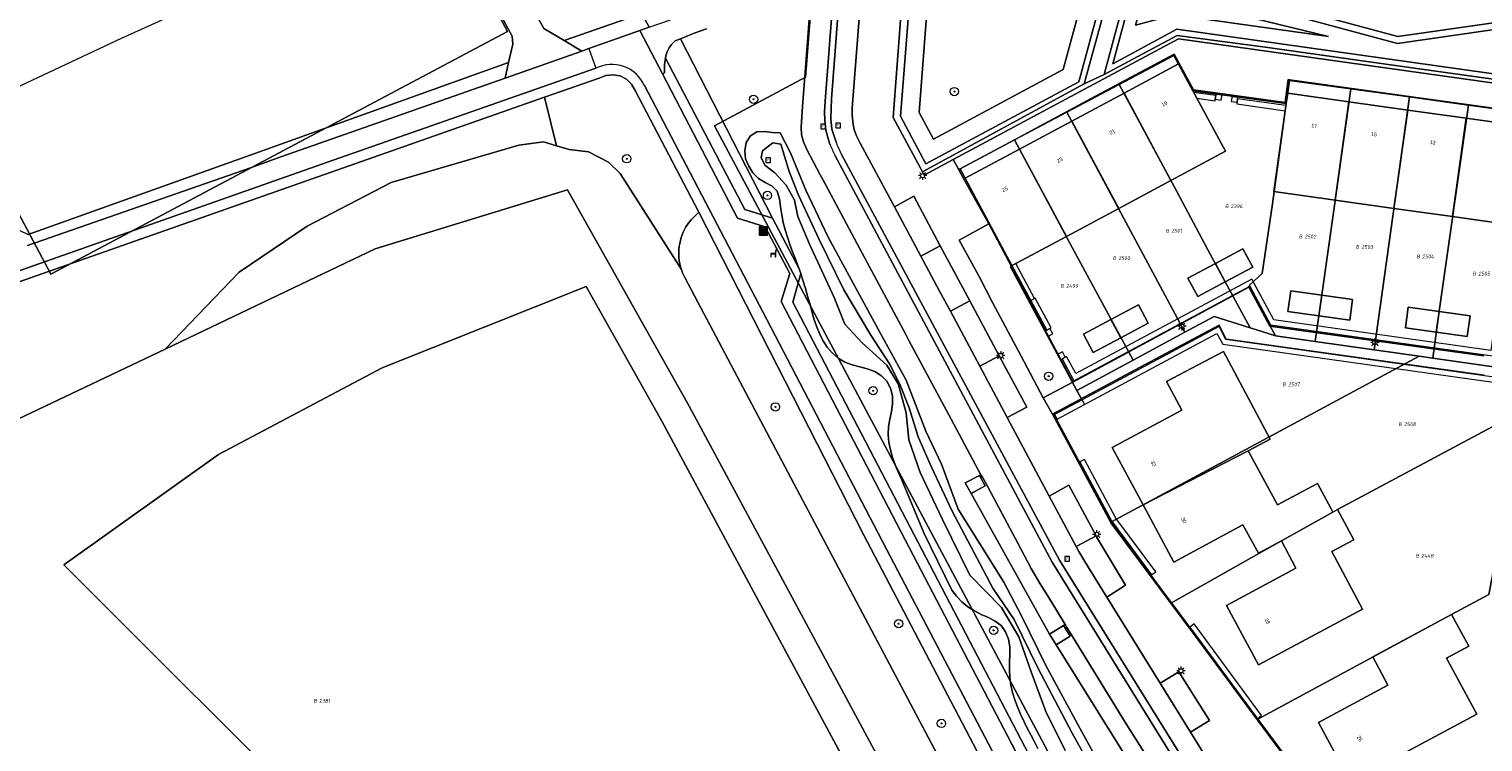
# Model space of a CAD drawing. Header units: metres. Extents: x 207466 to 209466, y 475780 to 477780.
# Tile 89 of 189: x 208132 to 208272, y 476732 to 476801. Entities that reach past the tile are written whole.
import ezdxf
from ezdxf.enums import TextEntityAlignment as Align

# ---------------------------------------------------------------- set-up
doc = ezdxf.new("R2010")
doc.units = ezdxf.units.M
doc.layers.get('0').update_dxf_attribs({"color": 253, "linetype": 'CONTINUOUS'})
for name, color, linetype, lineweight in [('B-RO-FV-GELEIDING_WILDRASTER-G', 253, 'CONTINUOUS', 0), ('B-RO-IE-MEUBILAIR_WEGMEUBILAIR-S', 253, 'CONTINUOUS', 0), ('B-RO-KL-ET_LS_OV_LICHTMAST-S', 253, 'CONTINUOUS', 0), ('B-RO-OG-BEBOUWING-T18', 7, 'CONTINUOUS', 0), ('B-RO-OG-TERREIN_CULTUURSCHEIDING-GV', 253, 'CONTINUOUS', 0), ('B-RO-OG-TERREIN_ERF-GV', 253, 'CONTINUOUS', 0), ('B-RO-RI-GWA_RIOOLPUT-S', 253, 'CONTINUOUS', 0), ('B-RO-VH-VERHARDING_BEDRIJFSVLOERPLAAT-GV', 253, 'CONTINUOUS', 0), ('B-RO-VH-VERHARDING_BETON-GV', 253, 'CONTINUOUS', 0), ('B-RO-VH-VERHARDING_HALFVERHARDING-GV', 253, 'CONTINUOUS', 0), ('B-RO-VH-VERHARDING_STRAATBAKSTEEN-GV', 253, 'CONTINUOUS', 0), ('B-WE-KG-GRENS_PERCEEL-GV', 150, 'CONTINUOUS', 18), ('B-WE-KG-GRENS_PERCEEL-S', 150, 'CONTINUOUS', 25), ('N-RO-IE-TERREINAFSCHEIDING_KUNSTMATIG_MUUR-GV', 253, 'CONTINUOUS', 0), ('N-RO-KL-ET_LS_OV_LICHTMAST-S', 253, 'CONTINUOUS', 0), ('N-RO-OG-TERREIN_CULTUURSCHEIDING-GV', 253, 'CONTINUOUS', 0), ('N-RO-VH-VERHARDING_BETON-GV', 253, 'CONTINUOUS', 0)]:
    doc.layers.add(name, color=color, linetype=linetype, lineweight=lineweight)
for name, color, linetype, lineweight, true_color in [('B-RO-GR-BEPLANTING_CULTUUR_VASTE PLANTENVAK-GV', 7, 'CONTINUOUS', 0, 0x6d8a47), ('B-RO-GR-BOOM-S', 7, 'CONTINUOUS', 0, 0x6d8a47), ('B-RO-GR-GRAS-GV', 7, 'CONTINUOUS', 0, 0x6d8a47), ('B-RO-OG-BEBOUWING-GV', 7, 'CONTINUOUS', 0, 0xa50000), ('B-RO-OG-WATER_GREPPEL-GV', 7, 'CONTINUOUS', 0, 0x478c9a), ('B-RO-OG-WATER_SLOOT-GV', 7, 'CONTINUOUS', 0, 0x478c9a), ('N-RO-GR-BOOM-S', 7, 'CONTINUOUS', 0, 0x6d8a47), ('N-RO-GR-GRAS-GV', 7, 'CONTINUOUS', 0, 0x6d8a47), ('N-RO-GR-GROENVOORZIENING-GV', 7, 'CONTINUOUS', 0, 0x6d8a47)]:
    doc.layers.add(name, color=color, linetype=linetype, lineweight=lineweight, true_color=true_color)
doc.styles.add('NLCS-ISO', font='NLCS-ISO.ttf')
doc.styles.add('NLCS-ISO-M200-T18', font='NLCS-ISO.ttf', dxfattribs={"height": 1.8})

# ---------------------------------------------------------------- blocks, each defined once
blk = doc.blocks.new('SIE-WEG_AFVALBAK-SO1')
at = {"linetype": 'Continuous'}
blk.add_hatch(color=0, dxfattribs=at).paths.add_polyline_path([(-1.5, -1.5), (1.5, -1.5), (1.5, 1.5), (-1.5, 1.5)])
at = {"color": 0, "linetype": 'ByBlock', "lineweight": -2, "flags": 128}
for points in [[(-2, -2), (2, -2), (2, 2), (-2, 2), (-2, -2)], [(-1.5, -1.5), (1.5, -1.5), (1.5, 1.5), (-1.5, 1.5), (-1.5, -1.5)]]:
    blk.add_lwpolyline(points, dxfattribs=at)
blk = doc.blocks.new('SKL-ET_OV_LICHTMAST-SO1')
at = {"color": 0, "linetype": 'ByBlock', "lineweight": -2}
blk.add_circle((0, 0), 1, dxfattribs=at)
for points in [[(-1.25, 0), (-2, 0)], [(-1.4142, 1.4142), (-0.8839, 0.8839)], [(0, 2), (0, 1.25)], [(0.8839, 0.8839), (1.4142, 1.4142)], [(2, 0), (1.25, 0)], [(-1.4142, -1.4142), (-0.8839, -0.8839)], [(0, -1.25), (0, -2)], [(0.8839, -0.8839), (1.4142, -1.4142)]]:
    blk.add_open_spline(points, degree=1, dxfattribs=at)
blk = doc.blocks.new('SRI-PUT_INSPECTIEPUT_RIOOLPUT-SO1')
at = {"color": 0, "linetype": 'ByBlock', "lineweight": -2, "flags": 128}
blk.add_lwpolyline([(-1.125, -1.125), (1.125, -1.125), (1.125, 1.125), (-1.125, 1.125), (-1.125, -1.125)], dxfattribs=at)
at = {"color": 0, "linetype": 'ByBlock', "lineweight": -2, "insert": (0, 0.2828), "char_height": 1.5, "attachment_point": 5, "line_spacing_factor": 0.8, "style": 'NLCS-ISO'}
blk.add_mtext('{\\C0;r}', dxfattribs=at)
blk = doc.blocks.new('SIE-WEG_ZITBANK-SO1')
at = {"color": 0, "linetype": 'ByBlock', "lineweight": -2, "flags": 128}
blk.add_lwpolyline([(-0.9125, -1.6313), (-0.9125, -0.2), (1.0875, -0.2), (1.0875, -1.6313), (1.2875, -1.6313), (1.2875, -0.2125), (1.5361, 1.7765), (1.3346, 1.7765), (1.1125, 0), (-1.1125, 0), (-1.1125, -1.6313), (-0.9125, -1.6313)], dxfattribs=at)
blk = doc.blocks.new('SGR-BOOM_01-SO1')
at = {"linetype": 'Continuous'}
h = blk.add_hatch(color=0, dxfattribs=at)
edge = h.paths.add_edge_path()
edge.add_arc((0, 0), 0.25, 0, 360)
at = {"color": 0, "linetype": 'ByBlock', "lineweight": -2}
for radius in [2, 0.25]:
    blk.add_circle((0, 0), radius, dxfattribs=at)
blk = doc.blocks.new('SKG-PERCEELNUMMER-SO')
at = {"style": 'NLCS-ISO', "oblique": 10, "flags": 1}
blk.add_attdef('GEMEENTECODE', text='', height=1.8, dxfattribs=at).set_placement((0, 2.55), align=Align.MIDDLE_CENTER)
at = {"style": 'NLCS-ISO', "oblique": 10}
blk.add_attdef('SECTIE', text='', height=1.8, dxfattribs=at).set_placement((-0.5, 0), align=Align.MIDDLE_RIGHT)
blk.add_attdef('PERCEELNUMMER', text='', height=1.8, dxfattribs=at).set_placement((0.5, 0), align=Align.MIDDLE_LEFT)

msp = doc.modelspace()

# ---------------------------------------------------------------- linework, layer by layer
at = {"layer": 'B-RO-FV-GELEIDING_WILDRASTER-G', "flags": 128}
for points in [[(208091.61, 476746.53), (208092.42, 476745.93), (208099.91, 476740.44), (208107.06, 476745.89), (208126.73, 476760.87), (208128.3, 476761.87), (208145.08, 476769.83), (208148.76, 476771.58), (208165.27, 476779.48), (208183.77, 476785.14)], [(208183.77, 476785.14), (208195.45, 476764.34), (208258.54, 476647.11), (208264.15, 476636.68), (208268.42, 476628.74), (208274.92, 476616.52), (208275.67, 476611.5), (208276.69, 476604.12), (208277.48, 476598.05), (208277.84, 476592.2)]]:
    msp.add_lwpolyline(points, dxfattribs=at)
at = {"layer": 'B-RO-GR-BEPLANTING_CULTUUR_VASTE PLANTENVAK-GV', "flags": 128}
msp.add_lwpolyline([(208224.62, 476774.32), (208227.38, 476769.14), (208229.51, 476765.13), (208232.34, 476766.65), (208224.27, 476781.88), (208221.42, 476780.3), (208223.33, 476776.79), (208224.62, 476774.32)], dxfattribs=at)
at = {"layer": 'B-RO-GR-GRAS-GV', "flags": 128}
for points in [[(208152.8, 476805.12), (208140.84, 476799.7), (208117.29, 476788.64), (208116.87, 476788.44), (208094.4, 476831.44)], [(208077.36, 476821.06), (208106.58, 476771.89), (208106.93, 476771.59), (208107.34, 476771.38), (208107.79, 476771.28), (208108.25, 476771.28), (208108.7, 476771.39), (208110.96, 476772.69), (208114.57, 476774.51), (208119.92, 476776.6), (208122.61, 476777.59), (208123.77, 476780.12), (208129.31, 476782.08), (208131.89, 476780.86), (208153.23, 476788.49), (208178.1, 476797.39), (208178.5, 476799.14), (208178.44, 476799.91), (208174.83, 476806.63)], [(208183.45, 476799.5), (208190.92, 476802.1), (208191.61, 476800.79), (208193.67, 476801.5), (208188.24, 476812.06), (208176.65, 476809.43), (208177.64, 476807.63), (208181.49, 476800.67), (208183.45, 476799.5)], [(208238.82, 476728.44), (208230.74, 476741.37), (208230.1, 476742.42), (208222.57, 476755.93), (208222, 476756.97), (208223.39, 476757.67), (208223.52, 476757.74), (208220.64, 476763.09), (208216.58, 476770.66), (208216.3, 476771.23), (208212.1, 476779.06), (208208.31, 476786.13), (208208.07, 476786.57), (208206.76, 476789.03), (208206.46, 476789.75), (208206.26, 476790.42), (208206.22, 476791.17), (208206.36, 476793.15), (208206.83, 476799.36), (208207.2, 476804.15)], [(208183.45, 476799.5), (208185.14, 476798.49), (208185.82, 476798.72), (208190.72, 476800.47), (208191.61, 476800.79), (208190.92, 476802.1), (208183.45, 476799.5)], [(208197.11, 476800.62), (208195.93, 476800.2), (208194.61, 476799.66)], [(208203.48, 476782.4), (208194.61, 476799.66), (208194.12, 476799.47), (208193.76, 476799.12), (208193.52, 476798.79), (208193.33, 476798.42), (208193.21, 476798.03), (208193.17, 476797.81), (208200.8, 476783.25), (208203.48, 476782.4)], [(208194.61, 476799.66), (208203.48, 476782.4), (208206.02, 476777.55), (208205.93, 476777.78), (208205.67, 476778.48), (208205.4, 476779.19), (208205.15, 476779.89), (208204.91, 476780.6), (208204.69, 476781.3), (208204.51, 476782.01), (208204.36, 476782.73), (208204.23, 476783.49), (208204.13, 476784.28), (208203.92, 476785), (208203.45, 476785.5), (208202.76, 476785.84), (208202.11, 476786.24), (208201.59, 476786.79), (208201.18, 476787.42), (208200.89, 476788.12), (208200.8, 476788.88), (208200.95, 476789.68), (208201.35, 476790.35), (208201.96, 476790.71), (208202.7, 476790.74), (208203.47, 476790.67), (208204.2, 476790.62), (208205.21, 476788.7), (208206.67, 476785.12), (208208.81, 476780.58), (208213.86, 476771.31), (208216.31, 476766.85), (208218.23, 476761.94), (208219.72, 476758.75), (208221.32, 476754.43), (208225.72, 476747.4), (208227.42, 476744.18), (208229.76, 476739.38), (208233.02, 476733.35), (208238.79, 476722.85)], [(208131.84, 476779.78), (208153.27, 476787.27), (208156.18, 476788.31), (208177.75, 476795.89), (208178.1, 476797.39), (208153.23, 476788.49), (208131.89, 476780.86)], [(208272.05, 476656.72), (208269.09, 476660.39), (208269.29, 476663.26), (208264.96, 476667.82), (208262.28, 476667.99), (208260.53, 476670.17), (208257.82, 476674.2), (208254.77, 476679.81), (208243.53, 476701.37), (208228.12, 476730.84), (208217.08, 476751.96), (208205.43, 476774.33), (208206.18, 476777.09), (208206.02, 476777.55), (208203.48, 476782.4), (208200.8, 476783.25), (208193.17, 476797.81), (208193.14, 476797.62), (208193.09, 476797.21), (208193.07, 476796.81), (208193.07, 476796.4), (208192.9, 476796.31)], [(208186.48, 476796.83), (208161.24, 476787.98), (208121.7, 476774.09), (208115.73, 476771.75), (208112.28, 476770.03)], [(208122.05, 476773.15), (208161.57, 476787.03), (208181.55, 476794.04), (208186.81, 476795.89), (208187.45, 476796.15), (208188.14, 476796.21), (208188.81, 476796.09), (208189.42, 476795.77), (208189.92, 476795.3), (208190.26, 476794.7), (208196.39, 476782.99), (208212.25, 476751.93), (208223.47, 476730.5), (208238.72, 476701.33), (208249.99, 476679.71), (208253.15, 476673.86), (208256.17, 476669.34), (208258.48, 476666.48), (208267.72, 476655.91), (208271.94, 476650.07)], [(208190.26, 476794.7), (208189.92, 476795.3), (208189.42, 476795.77), (208188.81, 476796.09), (208188.14, 476796.21), (208187.45, 476796.15), (208186.81, 476795.89), (208181.55, 476794.04), (208182.71, 476789.38), (208183.93, 476789.01), (208185.79, 476788.81), (208187.71, 476787.81), (208188.82, 476786.71), (208194.71, 476777.48), (208194.63, 476777.75), (208194.56, 476778.03), (208194.51, 476778.31), (208194.48, 476778.59), (208194.46, 476778.87), (208194.46, 476779.15), (208194.47, 476779.43), (208194.5, 476779.72), (208194.55, 476779.99), (208194.61, 476780.27), (208194.69, 476780.54), (208194.78, 476780.81), (208194.89, 476781.07), (208195.01, 476781.33), (208195.15, 476781.58), (208195.3, 476781.81), (208195.46, 476782.04), (208195.64, 476782.27), (208195.67, 476782.3), (208196.39, 476782.99), (208190.26, 476794.7)], [(208192.9, 476796.31), (208200.11, 476782.42), (208202.78, 476781.58), (208205.13, 476777.09), (208204.29, 476774.39), (208216.23, 476751.47), (208227.27, 476730.35), (208242.68, 476700.88), (208253.93, 476679.31), (208257.01, 476673.62), (208259.8, 476669.48), (208262, 476666.74), (208264.75, 476666.56), (208268.14, 476662.99), (208268.22, 476662.91), (208268.2, 476662.62), (208268.02, 476660.1), (208271.33, 476656.02), (208275.66, 476650.02), (208279.75, 476643.1)], [(208274.06, 476648.87), (208269.75, 476654.82), (208260.49, 476665.42), (208258.24, 476668.2), (208255.3, 476672.6), (208252.18, 476678.39), (208240.91, 476700), (208225.66, 476729.17), (208214.44, 476750.59), (208202.53, 476773.42), (208191.15, 476795.16)], [(208166.81, 476785.83), (208179.09, 476789.45), (208181.46, 476789.75), (208182.71, 476789.38), (208181.55, 476794.04), (208161.57, 476787.03), (208122.05, 476773.15)], [(208188.82, 476786.71), (208187.71, 476787.81), (208185.79, 476788.81), (208183.93, 476789.01), (208182.71, 476789.38), (208181.46, 476789.75), (208179.09, 476789.45), (208166.81, 476785.83), (208158.72, 476781.64), (208152.17, 476777.22), (208145.08, 476769.83), (208148.76, 476771.58), (208165.27, 476779.48), (208183.77, 476785.14), (208195.45, 476764.34), (208258.54, 476647.11)], [(208258.92, 476651.78), (208258.91, 476653.68), (208258.4, 476655.66), (208257.36, 476658.99), (208196.29, 476774.34), (208195.04, 476776.7), (208194.91, 476776.96), (208194.8, 476777.22), (208194.71, 476777.48), (208188.82, 476786.71)], [(208128.3, 476761.87), (208145.08, 476769.83), (208152.17, 476777.22), (208158.72, 476781.64), (208166.81, 476785.83)], [(208183.77, 476785.14), (208165.27, 476779.48), (208148.76, 476771.58), (208145.08, 476769.83), (208128.3, 476761.87)], [(208258.54, 476647.11), (208195.45, 476764.34), (208183.77, 476785.14)], [(208196.39, 476782.99), (208195.67, 476782.3), (208195.64, 476782.27), (208195.46, 476782.04), (208195.3, 476781.81), (208195.15, 476781.58), (208195.01, 476781.33), (208194.89, 476781.07), (208194.78, 476780.81), (208194.69, 476780.54), (208194.61, 476780.27), (208194.55, 476779.99), (208194.5, 476779.72), (208194.47, 476779.43), (208194.46, 476779.15), (208194.46, 476778.87), (208194.48, 476778.59), (208194.51, 476778.31), (208194.56, 476778.03), (208194.63, 476777.75), (208194.71, 476777.48), (208194.8, 476777.22), (208194.91, 476776.96), (208195.04, 476776.7), (208196.29, 476774.34), (208257.36, 476658.99)], [(208271.94, 476650.07), (208267.72, 476655.91), (208258.48, 476666.48), (208256.17, 476669.34), (208253.15, 476673.86), (208249.99, 476679.71), (208238.72, 476701.33), (208223.47, 476730.5), (208212.25, 476751.93), (208196.39, 476782.99)], [(208229, 476731.41), (208228.65, 476732.06), (208228.31, 476732.71), (208227.97, 476733.37), (208227.64, 476734.04), (208227.32, 476734.71), (208227.02, 476735.4), (208226.77, 476736.09), (208226.55, 476736.8), (208226.39, 476737.51), (208226.3, 476738.24), (208226.26, 476738.97), (208226.27, 476739.72), (208226.29, 476740.46), (208226.28, 476741.2), (208226.17, 476741.93), (208225.89, 476742.62), (208225.46, 476743.23), (208224.89, 476743.67), (208224.23, 476744.01), (208223.54, 476744.31), (208222.88, 476744.65), (208222.25, 476745.04), (208221.68, 476745.51), (208221.18, 476746.05), (208220.71, 476746.62), (208218.02, 476752.14), (208215.88, 476757.31), (208215.57, 476758.01), (208215.28, 476758.7), (208215.02, 476759.41), (208214.81, 476760.12), (208214.67, 476760.85), (208214.6, 476761.6), (208214.63, 476762.35), (208214.74, 476763.09), (208214.9, 476763.83), (208215.02, 476764.56), (208215.01, 476765.32), (208214.82, 476766.06), (208214.47, 476766.73), (208213.94, 476767.26), (208213.3, 476767.66), (208212.59, 476767.94), (208211.86, 476768.13), (208211.14, 476768.32), (208210.44, 476768.58), (208209.8, 476768.96), (208209.22, 476769.45), (208208.72, 476770.02), (208208.32, 476770.65), (208207.98, 476771.32), (208207.7, 476772.02), (208207.46, 476772.74), (208207.25, 476773.47), (208207.05, 476774.2), (208206.85, 476774.92), (208206.64, 476775.64), (208206.43, 476776.36), (208206.19, 476777.07), (208206.18, 476777.09), (208205.43, 476774.33), (208217.08, 476751.96), (208228.12, 476730.84)], [(208185.55, 476775.84), (208165.95, 476768.03), (208150.19, 476759.67), (208135.32, 476749.07), (208160.9, 476723.51), (208177.81, 476708.66), (208210.53, 476685.28), (208229.44, 476673.53), (208242.51, 476667.46), (208243.8, 476668.16), (208192.82, 476762.89), (208185.55, 476775.84)], [(208185.55, 476775.84), (208192.82, 476762.89), (208243.8, 476668.16), (208242.51, 476667.46), (208229.44, 476673.53), (208210.53, 476685.28), (208177.81, 476708.66), (208160.9, 476723.51), (208135.32, 476749.07), (208150.19, 476759.67), (208165.95, 476768.03), (208185.55, 476775.84)], [(208222.57, 476755.93), (208230.1, 476742.42), (208231.44, 476743.25), (208231.6, 476743.34), (208230.23, 476745.6), (208229.21, 476747.24), (208228.36, 476748.71), (208227.06, 476751.17), (208223.94, 476756.98), (208223.69, 476757.43), (208223.52, 476757.74), (208223.39, 476757.67), (208223.91, 476756.66), (208222.57, 476755.93)], [(208230.74, 476741.37), (208238.82, 476728.44), (208240.12, 476729.27), (208240.27, 476729.36), (208237.33, 476734.03), (208232.05, 476742.6), (208231.77, 476743.05), (208231.6, 476743.34), (208231.44, 476743.25), (208232.09, 476742.2), (208230.74, 476741.37)]]:
    msp.add_lwpolyline(points, dxfattribs=at)
at = {"layer": 'B-RO-GR-GRAS-GV'}
msp.add_arc((208188.03, 476793.8), 3.4, 23.6086, 117.0853, dxfattribs=at)
at = {"layer": 'B-RO-OG-BEBOUWING-GV', "flags": 128}
for points in [[(208244.29, 476793.95), (208243.99, 476794.49), (208242.51, 476797.26), (208237.28, 476794.45), (208241.79, 476786.04), (208247.02, 476788.85), (208244.29, 476793.95)], [(208237.28, 476794.45), (208232.26, 476791.76), (208236.76, 476783.35), (208241.79, 476786.04), (208237.28, 476794.45)], [(208258.9, 476793.61), (208253.02, 476794.43), (208252.85, 476793.25), (208252.78, 476792.75), (208251.69, 476784.99), (208257.57, 476784.16), (208258.9, 476793.61)], [(208264.55, 476792.81), (208258.9, 476793.61), (208257.57, 476784.16), (208263.22, 476783.36), (208264.55, 476792.81)], [(208232.26, 476791.76), (208227.23, 476789.06), (208231.74, 476780.66), (208236.76, 476783.35), (208232.26, 476791.76)], [(208270.19, 476792.02), (208264.55, 476792.81), (208263.22, 476783.36), (208268.86, 476782.57), (208270.19, 476792.02)], [(208276.07, 476791.19), (208270.19, 476792.02), (208268.86, 476782.57), (208274.25, 476781.81), (208274.74, 476781.74), (208276.07, 476791.19)], [(208227.23, 476789.06), (208222, 476786.26), (208224.38, 476781.81), (208226.5, 476777.85), (208226.86, 476778.04), (208231.74, 476780.66), (208227.23, 476789.06)], [(208246.07, 476778.06), (208247.01, 476776.29), (208249.66, 476777.71), (208248.71, 476779.47), (208246.07, 476778.06)], [(208246.07, 476778.06), (208243.42, 476776.64), (208244.37, 476774.88), (208247.01, 476776.29), (208246.07, 476778.06)], [(208256.29, 476775.02), (208253.32, 476775.43), (208253.04, 476773.45), (208256.01, 476773.03), (208256.29, 476775.02)], [(208256.29, 476775.02), (208256.01, 476773.03), (208258.98, 476772.62), (208259.26, 476774.6), (208256.29, 476775.02)], [(208236.02, 476772.67), (208236.96, 476770.91), (208239.61, 476772.33), (208238.66, 476774.09), (208236.02, 476772.67)], [(208267.57, 476773.43), (208264.6, 476773.84), (208264.33, 476771.86), (208267.3, 476771.45), (208267.57, 476773.43)], [(208236.02, 476772.67), (208233.38, 476771.25), (208234.32, 476769.49), (208236.96, 476770.91), (208236.02, 476772.67)], [(208267.57, 476773.43), (208267.3, 476771.45), (208270.27, 476771.03), (208270.55, 476773.01), (208267.57, 476773.43)], [(208246.83, 476769.59), (208241.37, 476766.69), (208242.82, 476763.95), (208236.15, 476760.36), (208239.1, 476754.84), (208249.22, 476760.03), (208251.34, 476761.15), (208246.83, 476769.59)], [(208257.36, 476754.15), (208257.16, 476754.53), (208255.89, 476756.91), (208252.03, 476754.83), (208249.22, 476760.03), (208239.1, 476754.84), (208242.06, 476749.34), (208248.69, 476752.91), (208250.2, 476750.18), (208252.42, 476751.38), (208257.36, 476754.15)], [(208257.26, 476750.34), (208259.36, 476751.48), (208257.8, 476754.39), (208257.36, 476754.15), (208252.42, 476751.38), (208253.8, 476748.74), (208247.14, 476745.15), (208250.19, 476739.44), (208260.2, 476744.82), (208257.26, 476750.34)], [(208268.3, 476740.1), (208270.42, 476741.24), (208268.77, 476744.3), (208261.21, 476740.22), (208262.65, 476737.49), (208255.99, 476733.91), (208259.05, 476728.19), (208271.19, 476734.71), (208268.3, 476740.1)]]:
    msp.add_lwpolyline(points, dxfattribs=at)
at = {"layer": 'B-RO-OG-TERREIN_CULTUURSCHEIDING-GV', "flags": 128}
for points in [[(208217.89, 476786.86), (208233.44, 476795.32), (208236.68, 476807.15), (208224.7, 476810.39), (208216.24, 476807.31), (208215.78, 476801.45), (208215.06, 476792.1), (208217.89, 476786.86)], [(208285.45, 476794.02), (208284.27, 476802.86), (208275.73, 476801.62), (208263.62, 476799.88), (208255.37, 476802.09), (208238.18, 476806.74), (208235.37, 476796.23), (208242.4, 476800), (208251.11, 476798.82), (208262.23, 476797.27), (208272.76, 476795.79), (208285.45, 476794.02)]]:
    msp.add_lwpolyline(points, dxfattribs=at)
at = {"layer": 'B-RO-OG-TERREIN_ERF-GV', "flags": 128}
for points in [[(208276.26, 476792.5), (208266.52, 476793.86), (208253.2, 476795.72), (208253.07, 476795.74), (208252.76, 476793.53), (208243.95, 476794.76), (208242.1, 476798.19), (208242.03, 476798.16), (208234.12, 476793.91), (208226.34, 476789.73), (208221.52, 476787.15), (208221.39, 476787.08), (208221.85, 476786.23), (208224.27, 476781.88), (208232.34, 476766.65), (208237.58, 476769.46), (208237.88, 476769.63), (208249.28, 476775.79), (208251.3, 476772.04), (208271.88, 476769.17)], [(208236.76, 476783.35), (208231.74, 476780.66), (208226.86, 476778.04), (208226.5, 476777.85), (208224.38, 476781.81), (208222, 476786.26), (208227.23, 476789.06), (208232.26, 476791.76), (208237.28, 476794.45), (208242.51, 476797.26), (208243.99, 476794.49), (208244.29, 476793.95), (208247.02, 476788.85), (208241.79, 476786.04), (208236.76, 476783.35)], [(208258.9, 476793.61), (208264.55, 476792.81), (208270.19, 476792.02), (208276.07, 476791.19), (208274.74, 476781.74), (208274.25, 476781.81), (208268.86, 476782.57), (208263.22, 476783.36), (208257.57, 476784.16), (208251.69, 476784.99), (208252.78, 476792.75), (208252.85, 476793.25), (208253.02, 476794.43), (208258.9, 476793.61)], [(208246.07, 476778.06), (208248.71, 476779.47), (208249.66, 476777.71), (208247.01, 476776.29), (208244.37, 476774.88), (208243.42, 476776.64), (208246.07, 476778.06)], [(208256.29, 476775.02), (208259.26, 476774.6), (208258.98, 476772.62), (208256.01, 476773.03), (208253.04, 476773.45), (208253.32, 476775.43), (208256.29, 476775.02)], [(208236.96, 476770.91), (208234.32, 476769.49), (208233.38, 476771.25), (208236.02, 476772.67), (208238.66, 476774.09), (208239.61, 476772.33), (208236.96, 476770.91)], [(208267.57, 476773.43), (208270.55, 476773.01), (208270.27, 476771.03), (208267.3, 476771.45), (208264.33, 476771.86), (208264.6, 476773.84), (208267.57, 476773.43)], [(208271.92, 476767.33), (208271.41, 476767.38), (208247.11, 476770.79), (208246.41, 476772.14), (208238.27, 476767.79), (208230.41, 476763.57), (208236.05, 476753.09), (208244.4, 476741.87), (208250.25, 476733.97), (208258.7, 476722.59), (208263.35, 476702.09), (208265.17, 476694.12), (208277.52, 476690.69)], [(208239.1, 476754.84), (208236.15, 476760.36), (208242.82, 476763.95), (208241.37, 476766.69), (208246.83, 476769.59), (208251.34, 476761.15), (208249.22, 476760.03), (208252.03, 476754.83), (208255.89, 476756.91), (208257.16, 476754.53), (208257.36, 476754.15), (208257.8, 476754.39), (208259.36, 476751.48), (208257.26, 476750.34), (208260.2, 476744.82), (208250.19, 476739.44), (208247.14, 476745.15), (208253.8, 476748.74), (208252.42, 476751.38), (208250.2, 476750.18), (208248.69, 476752.91), (208242.06, 476749.34), (208239.1, 476754.84)], [(208268.3, 476740.1), (208271.19, 476734.71), (208259.05, 476728.19), (208255.99, 476733.91), (208262.65, 476737.49), (208261.21, 476740.22), (208268.77, 476744.3), (208270.42, 476741.24), (208268.3, 476740.1)]]:
    msp.add_lwpolyline(points, dxfattribs=at)
at = {"layer": 'B-RO-OG-WATER_GREPPEL-GV', "flags": 128}
for points in [[(208238.11, 476722.4), (208232.29, 476732.87), (208229.03, 476739.1), (208226.7, 476743.83), (208224.65, 476746.82), (208220.74, 476754.22), (208218.76, 476758.47), (208217.47, 476761.38), (208216.62, 476764.16), (208215.68, 476766.51), (208214.73, 476768.42), (208212.94, 476771.15), (208210.34, 476775.51), (208207.97, 476780.36), (208205.97, 476784.64), (208205.09, 476786.91), (208204.26, 476789.53), (208203.49, 476789.67), (208202.52, 476788.9), (208202.39, 476788.26), (208202.75, 476787.51), (208203.71, 476786.79), (208204.78, 476785.58), (208205.58, 476784.16), (208205.92, 476782.57), (208207.03, 476779.92), (208209.39, 476774.79), (208210.43, 476772.23), (208212.09, 476770.41), (208214.47, 476768.27), (208215.57, 476766.47)], [(208215.57, 476766.47), (208216.31, 476763.7), (208216.59, 476761.09), (208217.67, 476757.95), (208219.81, 476753.44), (208222.46, 476748.08), (208225.5, 476744.96), (208227.15, 476742.16), (208228.33, 476738.79), (208229.75, 476734.98), (208231.61, 476731.21)]]:
    msp.add_lwpolyline(points, dxfattribs=at)
at = {"layer": 'B-RO-OG-WATER_SLOOT-GV', "flags": 128}
for points in [[(208238.79, 476722.85), (208233.02, 476733.35), (208229.76, 476739.38), (208227.42, 476744.18), (208225.72, 476747.4), (208221.32, 476754.43), (208219.72, 476758.75), (208218.23, 476761.94), (208216.31, 476766.85), (208213.86, 476771.31), (208208.81, 476780.58), (208206.67, 476785.12), (208205.21, 476788.7), (208204.2, 476790.62), (208203.47, 476790.67), (208202.7, 476790.74), (208201.96, 476790.71), (208201.35, 476790.35), (208200.95, 476789.68), (208200.8, 476788.88), (208200.89, 476788.12), (208201.18, 476787.42), (208201.59, 476786.79), (208202.11, 476786.24), (208202.76, 476785.84), (208203.45, 476785.5), (208203.92, 476785), (208204.13, 476784.28), (208204.23, 476783.49), (208204.36, 476782.73), (208204.51, 476782.01), (208204.69, 476781.3), (208204.91, 476780.6), (208205.15, 476779.89), (208205.4, 476779.19), (208205.67, 476778.48), (208205.93, 476777.78), (208206.02, 476777.55)], [(208215.57, 476766.47), (208214.47, 476768.27), (208212.09, 476770.41), (208210.43, 476772.23), (208209.39, 476774.79), (208207.03, 476779.92), (208205.92, 476782.57), (208205.58, 476784.16), (208204.78, 476785.58), (208203.71, 476786.79), (208202.75, 476787.51), (208202.39, 476788.26), (208202.52, 476788.9), (208203.49, 476789.67), (208204.26, 476789.53), (208205.09, 476786.91), (208205.97, 476784.64), (208207.97, 476780.36), (208210.34, 476775.51), (208212.94, 476771.15), (208214.73, 476768.42), (208215.68, 476766.51), (208216.62, 476764.16), (208217.47, 476761.38), (208218.76, 476758.47), (208220.74, 476754.22), (208224.65, 476746.82), (208226.7, 476743.83), (208229.03, 476739.1), (208232.29, 476732.87), (208238.11, 476722.4)], [(208206.02, 476777.55), (208206.18, 476777.09), (208206.19, 476777.07), (208206.43, 476776.36), (208206.64, 476775.64), (208206.85, 476774.92), (208207.05, 476774.2), (208207.25, 476773.47), (208207.46, 476772.74), (208207.7, 476772.02), (208207.98, 476771.32), (208208.32, 476770.65), (208208.72, 476770.02), (208209.22, 476769.45), (208209.8, 476768.96), (208210.44, 476768.58), (208211.14, 476768.32), (208211.86, 476768.13), (208212.59, 476767.94), (208213.3, 476767.66), (208213.94, 476767.26), (208214.47, 476766.73), (208214.82, 476766.06), (208215.01, 476765.32), (208215.02, 476764.56), (208214.9, 476763.83), (208214.74, 476763.09), (208214.63, 476762.35), (208214.6, 476761.6), (208214.67, 476760.85), (208214.81, 476760.12), (208215.02, 476759.41), (208215.28, 476758.7), (208215.57, 476758.01), (208215.88, 476757.31), (208218.02, 476752.14), (208220.71, 476746.62), (208221.18, 476746.05), (208221.68, 476745.51), (208222.25, 476745.04), (208222.88, 476744.65), (208223.54, 476744.31), (208224.23, 476744.01), (208224.89, 476743.67), (208225.46, 476743.23), (208225.89, 476742.62), (208226.17, 476741.93), (208226.28, 476741.2), (208226.29, 476740.46), (208226.27, 476739.72), (208226.26, 476738.97), (208226.3, 476738.24), (208226.39, 476737.51), (208226.55, 476736.8), (208226.77, 476736.09), (208227.02, 476735.4), (208227.32, 476734.71), (208227.64, 476734.04), (208227.97, 476733.37), (208228.31, 476732.71), (208228.65, 476732.06), (208229, 476731.41)], [(208231.61, 476731.21), (208229.75, 476734.98), (208228.33, 476738.79), (208227.15, 476742.16), (208225.5, 476744.96), (208222.46, 476748.08), (208219.81, 476753.44), (208217.67, 476757.95), (208216.59, 476761.09), (208216.31, 476763.7), (208215.57, 476766.47)]]:
    msp.add_lwpolyline(points, dxfattribs=at)
at = {"layer": 'B-RO-VH-VERHARDING_BEDRIJFSVLOERPLAAT-GV', "flags": 128}
for points in [[(208222.57, 476755.93), (208223.91, 476756.66), (208223.39, 476757.67), (208222, 476756.97), (208222.57, 476755.93)], [(208230.1, 476742.42), (208230.74, 476741.37), (208232.09, 476742.2), (208231.44, 476743.25), (208230.1, 476742.42)]]:
    msp.add_lwpolyline(points, dxfattribs=at)
at = {"layer": 'B-RO-VH-VERHARDING_BETON-GV', "flags": 128}
for points in [[(208227.27, 476730.35), (208216.23, 476751.47), (208204.29, 476774.39), (208205.13, 476777.09), (208202.78, 476781.58), (208200.11, 476782.42), (208192.9, 476796.31), (208190.72, 476800.47), (208185.82, 476798.72), (208185.14, 476798.49), (208177.75, 476795.89), (208156.18, 476788.31), (208153.27, 476787.27), (208131.84, 476779.78)], [(208191.61, 476800.79), (208190.72, 476800.47), (208192.9, 476796.31)], [(208192.9, 476796.31), (208193.07, 476796.4), (208193.07, 476796.81), (208193.09, 476797.21), (208193.14, 476797.62), (208193.17, 476797.81), (208193.21, 476798.03), (208193.33, 476798.42), (208193.52, 476798.79), (208193.76, 476799.12), (208194.12, 476799.47), (208194.61, 476799.66), (208195.93, 476800.2), (208197.11, 476800.62)], [(208220.86, 476788.07), (208242.52, 476799.68), (208317.21, 476789.17), (208316.98, 476789.58), (208305.48, 476791.19), (208297.15, 476792.36), (208287.05, 476793.77), (208285.45, 476794.02), (208272.76, 476795.79), (208262.23, 476797.27), (208251.11, 476798.82), (208242.4, 476800), (208235.37, 476796.23), (208233.44, 476795.32), (208217.89, 476786.86), (208218.05, 476786.56), (208220.86, 476788.07)], [(208112.28, 476770.03), (208115.73, 476771.75), (208121.7, 476774.09), (208161.24, 476787.98), (208186.48, 476796.83)], [(208191.15, 476795.16), (208202.53, 476773.42), (208214.44, 476750.59), (208225.66, 476729.17), (208240.91, 476700), (208252.18, 476678.39), (208255.3, 476672.6), (208258.24, 476668.2), (208260.49, 476665.42), (208269.75, 476654.82), (208274.06, 476648.87), (208276.35, 476645.02), (208277.57, 476642.97)]]:
    msp.add_lwpolyline(points, dxfattribs=at)
at = {"layer": 'B-RO-VH-VERHARDING_BETON-GV'}
msp.add_arc((208188.03, 476793.8), 3.4, 23.6086, 117.0853, dxfattribs=at)
at = {"layer": 'B-RO-VH-VERHARDING_HALFVERHARDING-GV', "flags": 128}
msp.add_lwpolyline([(208174.31, 476813.73), (208169.29, 476822.93), (208166.72, 476821.54), (208170.88, 476813.9), (208173.9, 476808.34), (208174.83, 476806.63), (208178.44, 476799.91), (208178.5, 476799.14), (208178.1, 476797.39), (208177.75, 476795.89), (208185.14, 476798.49), (208183.45, 476799.5), (208181.49, 476800.67), (208177.64, 476807.63), (208176.65, 476809.43), (208174.31, 476813.73)], dxfattribs=at)
at = {"layer": 'B-RO-VH-VERHARDING_STRAATBAKSTEEN-GV', "flags": 128}
for points in [[(208210.75, 476814.91), (208209.14, 476793.9), (208209.07, 476791.97), (208209.18, 476790.96), (208209.58, 476789.72)], [(208209.58, 476789.72), (208209.18, 476790.96), (208209.07, 476791.97), (208209.14, 476793.9), (208210.75, 476814.91)], [(208278.77, 476804.41), (208270.38, 476803.21), (208271.32, 476807.57), (208269.82, 476807.89), (208268.73, 476802.98), (208263.74, 476802.24), (208256.94, 476804.08), (208245.87, 476807.08), (208247.13, 476812.61), (208245.6, 476812.93), (208244.36, 476807.47), (208241.58, 476808.24), (208233.35, 476810.46), (208224.88, 476812.74), (208225.11, 476813.6), (208222.33, 476814.42), (208221.95, 476811.85), (208216.45, 476809.86), (208216.24, 476807.31), (208224.7, 476810.39), (208236.68, 476807.15), (208233.44, 476795.32)], [(208233.44, 476795.32), (208235.37, 476796.23), (208238.18, 476806.74), (208255.37, 476802.09), (208263.62, 476799.88), (208275.73, 476801.62)], [(208245.09, 476730.69), (208243.67, 476732.98), (208240.75, 476737.7), (208235.62, 476745.97), (208233.86, 476748.81), (208233.41, 476749.54), (208232.93, 476750.36), (208232.68, 476750.84), (208230.08, 476755.68), (208226.07, 476763.18), (208226.05, 476763.23), (208223.4, 476768.18), (208220.58, 476773.47), (208219.54, 476775.4), (208217.74, 476778.76), (208215.2, 476783.49), (208211.89, 476789.64), (208211.55, 476790.33), (208211.31, 476790.95), (208211.22, 476791.42), (208211.14, 476792.33), (208211.13, 476792.99), (208212.07, 476804.96)], [(208212.07, 476804.96), (208211.13, 476792.99), (208211.14, 476792.33), (208211.22, 476791.42), (208211.31, 476790.95), (208211.55, 476790.33), (208211.89, 476789.64), (208215.2, 476783.49), (208217.06, 476784.53), (208219.61, 476779.76), (208222.45, 476774.47), (208225.28, 476769.18), (208227.93, 476764.24), (208226.05, 476763.23), (208226.07, 476763.18), (208230.08, 476755.68), (208231.96, 476756.73), (208234.59, 476751.87), (208234.73, 476751.62), (208237.41, 476747.11), (208235.62, 476745.97), (208240.75, 476737.7), (208242.56, 476738.78), (208245.48, 476734.11), (208243.67, 476732.98), (208245.09, 476730.69)], [(208207.2, 476804.15), (208206.83, 476799.36), (208206.36, 476793.15), (208206.22, 476791.17), (208206.26, 476790.42), (208206.46, 476789.75), (208206.76, 476789.03), (208208.07, 476786.57), (208208.31, 476786.13), (208212.1, 476779.06), (208216.3, 476771.23), (208216.58, 476770.66), (208220.64, 476763.09), (208223.52, 476757.74), (208223.69, 476757.43), (208223.94, 476756.98), (208227.06, 476751.17), (208228.36, 476748.71), (208229.21, 476747.24), (208230.23, 476745.6), (208231.6, 476743.34), (208231.77, 476743.05), (208232.05, 476742.6), (208237.33, 476734.03), (208240.27, 476729.36)], [(208209, 476789.49), (208208.6, 476790.89), (208208.49, 476791.81), (208208.48, 476792.63), (208208.55, 476793.68), (208209.34, 476804.14)], [(208209.34, 476804.14), (208208.55, 476793.68), (208208.48, 476792.63), (208208.49, 476791.81), (208208.6, 476790.89), (208209, 476789.49)], [(208277.52, 476690.69), (208265.17, 476694.12), (208263.35, 476702.09), (208258.7, 476722.59), (208250.25, 476733.97), (208244.4, 476741.87), (208236.05, 476753.09), (208230.41, 476763.57), (208229.51, 476765.13), (208227.38, 476769.14), (208224.62, 476774.32), (208223.33, 476776.79), (208221.42, 476780.3), (208224.27, 476781.88), (208221.85, 476786.23), (208221.39, 476787.08), (208220.86, 476788.07), (208218.05, 476786.56), (208217.89, 476786.86), (208215.06, 476792.1), (208215.78, 476801.45)], [(208317.21, 476789.17), (208242.52, 476799.68), (208220.86, 476788.07)], [(208220.86, 476788.07), (208221.39, 476787.08), (208221.52, 476787.15), (208226.34, 476789.73), (208234.12, 476793.91), (208242.03, 476798.16), (208242.1, 476798.19), (208243.95, 476794.76), (208252.76, 476793.53), (208253.07, 476795.74), (208253.2, 476795.72), (208266.52, 476793.86), (208276.26, 476792.5)], [(208253.61, 476711.76), (208230.37, 476749.32), (208209.47, 476788.49)], [(208209.47, 476788.49), (208230.37, 476749.32), (208253.61, 476711.76)], [(208210.09, 476788.61), (208231.06, 476749.51), (208254.37, 476712)], [(208254.37, 476712), (208231.06, 476749.51), (208210.09, 476788.61)], [(208215.2, 476783.49), (208217.74, 476778.76), (208219.61, 476779.76), (208217.06, 476784.53), (208215.2, 476783.49)], [(208220.58, 476773.47), (208222.45, 476774.47), (208219.61, 476779.76), (208217.74, 476778.76), (208219.54, 476775.4), (208220.58, 476773.47)], [(208271.88, 476769.17), (208251.3, 476772.04), (208249.28, 476775.79), (208237.88, 476769.63), (208237.58, 476769.46), (208232.34, 476766.65), (208229.51, 476765.13), (208230.41, 476763.57), (208238.27, 476767.79), (208246.41, 476772.14), (208247.11, 476770.79), (208271.41, 476767.38), (208271.92, 476767.33)], [(208223.4, 476768.18), (208225.28, 476769.18), (208222.45, 476774.47), (208220.58, 476773.47), (208223.4, 476768.18)], [(208226.05, 476763.23), (208227.93, 476764.24), (208225.28, 476769.18), (208223.4, 476768.18), (208226.05, 476763.23)], [(208230.08, 476755.68), (208232.68, 476750.84), (208234.59, 476751.87), (208231.96, 476756.73), (208230.08, 476755.68)], [(208235.62, 476745.97), (208237.41, 476747.11), (208234.73, 476751.62), (208234.59, 476751.87), (208232.68, 476750.84), (208232.93, 476750.36), (208233.41, 476749.54), (208233.86, 476748.81), (208235.62, 476745.97)], [(208240.75, 476737.7), (208243.67, 476732.98), (208245.48, 476734.11), (208242.56, 476738.78), (208240.75, 476737.7)]]:
    msp.add_lwpolyline(points, dxfattribs=at)
at = {"layer": 'B-RO-VH-VERHARDING_STRAATBAKSTEEN-GV'}
for centre, radius, start, end in [((208218.88, 476793.51), 10.66, 202.1232, 208.1035), ((208218.88, 476793.51), 10.66, 202.1232, 208.1035), ((208219.08, 476793.43), 10.2, 201.358, 208.1857), ((208219.08, 476793.43), 10.2, 201.358, 208.1857)]:
    msp.add_arc(centre, radius, start, end, dxfattribs=at)
at = {"layer": 'B-WE-KG-GRENS_PERCEEL-GV'}
for points in [[(208114.24, 476814.43), (208099.33, 476842.21), (208143.16, 476865.54), (208145.04, 476862.5), (208152.82, 476865.66), (208163.56, 476870.03), (208176.01, 476875.11), (208193.44, 476841.46), (208181.85, 476835.47), (208167.98, 476828.32), (208164.16, 476826.35), (208177.99, 476800.36), (208134.06, 476777.02)], [(208154.56, 476853.67), (208158.1, 476855.69), (208152.82, 476865.66), (208145.04, 476862.5), (208143.16, 476865.54), (208099.33, 476842.21), (208114.24, 476814.43), (208134.06, 476777.02), (208177.99, 476800.36), (208164.16, 476826.35), (208167.98, 476828.32)], [(208245.55, 476778.96), (208249.41, 476771.86), (208251.83, 476771.09), (208249.28, 476775.79), (208249.36, 476776.01), (208250.57, 476777.08), (208251.54, 476783.81), (208252.88, 476793.45), (208243.9, 476794.67), (208242.08, 476798.06), (208236.82, 476795.28), (208242.34, 476784.98)], [(208243.12, 476771.44), (208245.95, 476772.97), (208249.41, 476771.86), (208245.55, 476778.96), (208242.34, 476784.98), (208236.82, 476795.28), (208231.78, 476792.61)], [(208257.42, 476782.97), (208259.09, 476794.85), (208253.19, 476795.67), (208252.88, 476793.45), (208251.54, 476783.81), (208250.57, 476777.08), (208249.36, 476776.01), (208249.28, 476775.79), (208251.83, 476771.09), (208255.66, 476770.54), (208256.28, 476775.05)], [(208255.66, 476770.54), (208261.32, 476769.74), (208264.74, 476794.07), (208259.09, 476794.85), (208257.42, 476782.97), (208256.28, 476775.05)], [(208268.55, 476780.2), (208270.39, 476793.29), (208264.74, 476794.07), (208261.32, 476769.74), (208265.65, 476769.13), (208266.96, 476768.94), (208267.59, 476773.46)], [(208276.35, 476792.58), (208276.34, 476792.47), (208270.39, 476793.29), (208268.55, 476780.2), (208267.59, 476773.46), (208266.96, 476768.94), (208273.94, 476767.95), (208275.6, 476767.72), (208275.74, 476768.72), (208274.08, 476768.95), (208277.34, 476792.41)], [(208231.78, 476792.61), (208226.74, 476789.94), (208232.29, 476779.59), (208236.02, 476772.72), (208238.15, 476768.77), (208243.12, 476771.44)], [(208221.51, 476787.17), (208226.5, 476777.85), (208226.35, 476777.75), (208232.74, 476765.85), (208238.15, 476768.77), (208236.02, 476772.72), (208232.29, 476779.59), (208226.74, 476789.94)], [(208261.32, 476769.74), (208255.66, 476770.54), (208251.83, 476771.09), (208249.41, 476771.86), (208245.95, 476772.97), (208243.12, 476771.44), (208238.15, 476768.77), (208232.74, 476765.85), (208233.22, 476764.96), (208230.53, 476763.52), (208236.06, 476753.2), (208265.65, 476769.13)], [(208275.01, 476763.61), (208275.6, 476767.72), (208273.94, 476767.95), (208266.96, 476768.94), (208265.65, 476769.13), (208236.06, 476753.2), (208236.12, 476753.09), (208241.67, 476745.62), (208241.83, 476745.41), (208250.25, 476750.15), (208252.42, 476751.38), (208257.36, 476754.15), (208257.8, 476754.39)], [(208250.25, 476750.15), (208241.83, 476745.41), (208250.13, 476734.24), (208268.77, 476744.29), (208272.36, 476746.23), (208273.02, 476749.75), (208275.01, 476763.61), (208257.8, 476754.39), (208257.36, 476754.15), (208252.42, 476751.38)], [(208258.59, 476722.85), (208273.29, 476730.75), (208287.61, 476738.47), (208288.89, 476747.51), (208273.02, 476749.75), (208272.36, 476746.23), (208268.77, 476744.29), (208250.13, 476734.24)]]:
    msp.add_lwpolyline(points, close=True, dxfattribs=at)
for points in [[(208208.52, 476820.23), (208206.64, 476795.97), (208197.89, 476791.3), (208250.22, 476693.11)], [(208250.22, 476693.11), (208197.89, 476791.3), (208206.64, 476795.97), (208208.52, 476820.23)], [(208258.59, 476722.85), (208250.13, 476734.24), (208241.83, 476745.41), (208241.67, 476745.62), (208236.12, 476753.09), (208236.06, 476753.2), (208230.53, 476763.52), (208233.22, 476764.96), (208232.74, 476765.85), (208226.35, 476777.75), (208226.5, 476777.85), (208221.51, 476787.17), (208226.74, 476789.94), (208231.78, 476792.61), (208236.82, 476795.28), (208242.08, 476798.06), (208243.9, 476794.67), (208252.88, 476793.45), (208253.19, 476795.67), (208259.09, 476794.85), (208264.74, 476794.07), (208270.39, 476793.29), (208276.34, 476792.47)]]:
    msp.add_lwpolyline(points, dxfattribs=at)
at = {"layer": 'N-RO-GR-GRAS-GV', "flags": 128}
for points in [[(208216.92, 476806.89), (208215.78, 476792.22), (208218.23, 476787.64), (208232.92, 476795.52), (208235.94, 476806.69), (208224.83, 476809.7), (208216.92, 476806.89)], [(208218.57, 476805.62), (208224.9, 476807.87), (208233.8, 476805.46), (208231.42, 476796.7), (208218.95, 476790.01), (208217.57, 476792.59), (208218.57, 476805.62)], [(208218.57, 476805.62), (208217.57, 476792.59), (208218.95, 476790.01), (208231.42, 476796.7), (208233.8, 476805.46), (208224.9, 476807.87), (208218.57, 476805.62)], [(208242.36, 476800.58), (208284.85, 476794.6), (208283.77, 476802.12), (208263.56, 476799.21), (208238.55, 476805.98), (208236.19, 476797.27), (208242.36, 476800.58)], [(208242.11, 476801.97), (208238.39, 476800.98), (208239.26, 476804.22), (208256.95, 476799.88), (208242.11, 476801.97)], [(208242.11, 476801.97), (208256.95, 476799.88), (208239.26, 476804.22), (208238.39, 476800.98), (208242.11, 476801.97)]]:
    msp.add_lwpolyline(points, dxfattribs=at)
at = {"layer": 'N-RO-GR-GROENVOORZIENING-GV', "flags": 128}
for points in [[(208246.1, 476794.2), (208243.99, 476794.49), (208244.29, 476793.95), (208246.03, 476793.7), (208246.05, 476793.85), (208246.1, 476794.2)], [(208248.2, 476793.9), (208248.15, 476793.56), (208248.13, 476793.41), (208252.78, 476792.75), (208252.85, 476793.25), (208248.2, 476793.9)], [(208274.74, 476781.74), (208274.25, 476781.81), (208272.54, 476769.7), (208251.67, 476772.63), (208249.58, 476776.54), (208232.64, 476767.46), (208231.75, 476769.12), (208231.62, 476769.05), (208231.31, 476768.89), (208232.44, 476766.78), (208249.38, 476775.86), (208251.35, 476772.17), (208272.96, 476769.13), (208274.74, 476781.74)], [(208228.65, 476774.69), (208228.3, 476774.5), (208229.84, 476771.64), (208230.15, 476771.8), (208230.28, 476771.87), (208228.74, 476774.73), (208228.65, 476774.69)], [(208275.37, 476766.77), (208247.08, 476770.76), (208246.41, 476772), (208233.24, 476764.94)], [(208233.24, 476764.94), (208233.48, 476764.5), (208246.21, 476771.33), (208246.76, 476770.3), (208274.81, 476766.35)], [(208233.48, 476764.5), (208233.24, 476764.94), (208230.6, 476763.52), (208230.84, 476763.08), (208233.48, 476764.5)], [(208233.04, 476758.98), (208236.08, 476753.3), (208239.92, 476748.1), (208240.32, 476748.39), (208236.5, 476753.57), (208233.48, 476759.21), (208233.04, 476758.98)], [(208243.6, 476743.09), (208250.11, 476734.27), (208250.51, 476734.57), (208244.01, 476743.39), (208243.6, 476743.09)]]:
    msp.add_lwpolyline(points, dxfattribs=at)
at = {"layer": 'N-RO-IE-TERREINAFSCHEIDING_KUNSTMATIG_MUUR-GV', "flags": 128}
for points in [[(208246.67, 476794.12), (208246.69, 476794.23), (208246.12, 476794.32), (208246.1, 476794.2), (208246.05, 476793.85), (208246.63, 476793.77), (208246.67, 476794.12)], [(208248.2, 476793.9), (208248.22, 476794.02), (208247.64, 476794.1), (208247.63, 476793.98), (208247.58, 476793.64), (208248.15, 476793.56), (208248.2, 476793.9)], [(208226.86, 476778.04), (208226.5, 476777.85), (208228.3, 476774.5), (208228.65, 476774.69), (208226.86, 476778.04)], [(208230.15, 476771.8), (208229.84, 476771.64), (208229.73, 476771.58), (208230.01, 476771.07), (208230.11, 476771.12), (208230.42, 476771.29), (208230.15, 476771.8)], [(208231.04, 476769.4), (208230.93, 476769.34), (208231.21, 476768.83), (208231.31, 476768.89), (208231.62, 476769.05), (208231.35, 476769.56), (208231.04, 476769.4)]]:
    msp.add_lwpolyline(points, dxfattribs=at)
at = {"layer": 'N-RO-OG-TERREIN_CULTUURSCHEIDING-GV', "flags": 128}
for points in [[(208217.89, 476786.86), (208233.44, 476795.32), (208236.68, 476807.15), (208224.7, 476810.39), (208216.24, 476807.31), (208215.78, 476801.45), (208215.06, 476792.1), (208217.89, 476786.86)], [(208216.92, 476806.89), (208224.83, 476809.7), (208235.94, 476806.69), (208232.92, 476795.52), (208218.23, 476787.64), (208215.78, 476792.22), (208216.92, 476806.89)], [(208285.45, 476794.02), (208284.27, 476802.86), (208275.73, 476801.62), (208263.62, 476799.88), (208255.37, 476802.09), (208238.18, 476806.74), (208235.37, 476796.23), (208242.4, 476800), (208251.11, 476798.82), (208262.23, 476797.27), (208272.76, 476795.79), (208285.45, 476794.02)], [(208242.36, 476800.58), (208236.19, 476797.27), (208238.55, 476805.98), (208263.56, 476799.21), (208283.77, 476802.12), (208284.85, 476794.6), (208242.36, 476800.58)]]:
    msp.add_lwpolyline(points, dxfattribs=at)
at = {"layer": 'N-RO-VH-VERHARDING_BETON-GV', "flags": 128}
for points in [[(208279.75, 476643.1), (208275.66, 476650.02), (208271.33, 476656.02), (208268.02, 476660.1), (208268.2, 476662.62), (208268.22, 476662.91), (208268.14, 476662.99), (208264.75, 476666.56), (208262, 476666.74), (208259.8, 476669.48), (208257.01, 476673.62), (208253.93, 476679.31), (208242.68, 476700.88), (208227.27, 476730.35), (208216.23, 476751.47), (208204.29, 476774.39), (208205.13, 476777.09), (208202.78, 476781.58), (208200.11, 476782.42), (208192.9, 476796.31), (208190.72, 476800.47), (208185.82, 476798.72)], [(208185.82, 476798.72), (208186.48, 476796.83)], [(208191.15, 476795.16), (208202.53, 476773.42), (208214.44, 476750.59), (208225.66, 476729.17), (208240.91, 476700), (208252.18, 476678.39), (208255.3, 476672.6), (208258.24, 476668.2), (208260.49, 476665.42), (208269.75, 476654.82), (208274.06, 476648.87), (208276.35, 476645.02), (208277.57, 476642.97)]]:
    msp.add_lwpolyline(points, dxfattribs=at)
at = {"layer": 'N-RO-VH-VERHARDING_BETON-GV'}
msp.add_arc((208188.03, 476793.8), 3.4, 23.6086, 117.0853, dxfattribs=at)

# ---------------------------------------------------------------- block references
at = {"layer": 'B-RO-GR-BOOM-S', "xscale": 0.2, "yscale": 0.2, "zscale": 0.2}
for p in [(208220.96, 476794.59), (208201.65, 476793.85), (208189.46, 476788.13), (208202.99, 476784.6), (208213.15, 476765.82), (208203.75, 476764.26), (208215.6, 476743.41), (208224.73, 476742.77), (208219.72, 476733.82)]:
    msp.add_blockref('SGR-BOOM_01-SO1', p, dxfattribs=at)
at = {"layer": 'B-RO-IE-MEUBILAIR_WEGMEUBILAIR-S', "xscale": 0.2, "yscale": 0.2, "zscale": 0.2}
for name, p in [('SIE-WEG_AFVALBAK-SO1', (208202.58, 476781.18)), ('SIE-WEG_ZITBANK-SO1', (208203.52, 476779.01))]:
    msp.add_blockref(name, p, dxfattribs=at)
at = {"layer": 'B-RO-KL-ET_LS_OV_LICHTMAST-S', "xscale": 0.2, "yscale": 0.2, "zscale": 0.2}
for p in [(208217.91, 476786.51), (208225.42, 476769.21), (208234.64, 476752), (208242.75, 476738.88)]:
    msp.add_blockref('SKL-ET_OV_LICHTMAST-SO1', p, dxfattribs=at)
at = {"layer": 'B-RO-RI-GWA_RIOOLPUT-S', "xscale": 0.2, "yscale": 0.2, "zscale": 0.2}
for p in [(208208.34, 476791.23), (208209.8, 476791.34), (208203.06, 476788), (208231.8, 476749.64)]:
    msp.add_blockref('SRI-PUT_INSPECTIEPUT_RIOOLPUT-SO1', p, dxfattribs=at)
at = {"layer": 'B-WE-KG-GRENS_PERCEEL-S', "xscale": 0.2, "yscale": 0.2, "zscale": 0.2}
for p, values in [((208247.43, 476783.56), {'PERCEELNUMMER': '2396', 'SECTIE': 'B'}), ((208241.72, 476781.2), {'PERCEELNUMMER': '2501', 'SECTIE': 'B'}), ((208254.53, 476780.64), {'PERCEELNUMMER': '2502', 'SECTIE': 'B'}), ((208260, 476779.64), {'PERCEELNUMMER': '2503', 'SECTIE': 'B'}), ((208236.63, 476778.58), {'PERCEELNUMMER': '2500', 'SECTIE': 'B'}), ((208265.84, 476778.73), {'PERCEELNUMMER': '2504', 'SECTIE': 'B'}), ((208271.24, 476777.08), {'PERCEELNUMMER': '2505', 'SECTIE': 'B'}), ((208231.6, 476775.9), {'PERCEELNUMMER': '2499', 'SECTIE': 'B'}), ((208252.95, 476766.43), {'PERCEELNUMMER': '2507', 'SECTIE': 'B'}), ((208264.1, 476762.6), {'PERCEELNUMMER': '2508', 'SECTIE': 'B'}), ((208265.76, 476749.95), {'PERCEELNUMMER': '2448', 'SECTIE': 'B'}), ((208159.77, 476735.99), {'PERCEELNUMMER': '2381', 'SECTIE': 'B'})]:
    msp.add_blockref('SKG-PERCEELNUMMER-SO', p, dxfattribs=at).add_auto_attribs(values)
at = {"layer": 'N-RO-GR-BOOM-S', "xscale": 0.2, "yscale": 0.2, "zscale": 0.2}
msp.add_blockref('SGR-BOOM_01-SO1', (208230.03, 476767.21), dxfattribs=at)
at = {"layer": 'N-RO-KL-ET_LS_OV_LICHTMAST-S', "xscale": 0.2, "yscale": 0.2, "zscale": 0.2}
for p in [(208242.84, 476772.02), (208261.4, 476770.46)]:
    msp.add_blockref('SKL-ET_OV_LICHTMAST-SO1', p, dxfattribs=at)

# ---------------------------------------------------------------- texts
at = {"layer": 'B-RO-OG-BEBOUWING-T18', "char_height": 0.36, "attachment_point": 5, "line_spacing_factor": 0.8, "style": 'NLCS-ISO-M200-T18'}
for s, insert, rotation in [('{\\fArial|b0|i0|c0|p34;\\C256;19}', (208241.16, 476793.41), 28.2), ('{\\fArial|b0|i0|c0|p34;\\C256;21}', (208236.14, 476790.72), 28.2), ('{\\fArial|b0|i0|c0|p34;\\C256;17}', (208255.57, 476791.3), 352), ('{\\fArial|b0|i0|c0|p34;\\C256;15}', (208261.31, 476790.49), 352), ('{\\fArial|b0|i0|c0|p34;\\C256;13}', (208266.95, 476789.7), 352), ('{\\fArial|b0|i0|c0|p34;\\C256;23}', (208231.09, 476788.01), 28.2), ('{\\fArial|b0|i0|c0|p34;\\C256;25}', (208225.83, 476785.2), 28.2), ('{\\fArial|b0|i0|c0|p34;\\C256;32}', (208240.1, 476758.81), 298.1), ('{\\fArial|b0|i0|c0|p34;\\C256;30}', (208243.02, 476753.36), 298.2), ('{\\fArial|b0|i0|c0|p34;\\C256;28}', (208251.06, 476743.65), 298.1), ('{\\fArial|b0|i0|c0|p34;\\C256;26}', (208259.94, 476732.36), 298.2)]:
    msp.add_mtext(s, dxfattribs=dict(at, insert=insert, rotation=rotation))

doc.saveas('drawing.dxf')
